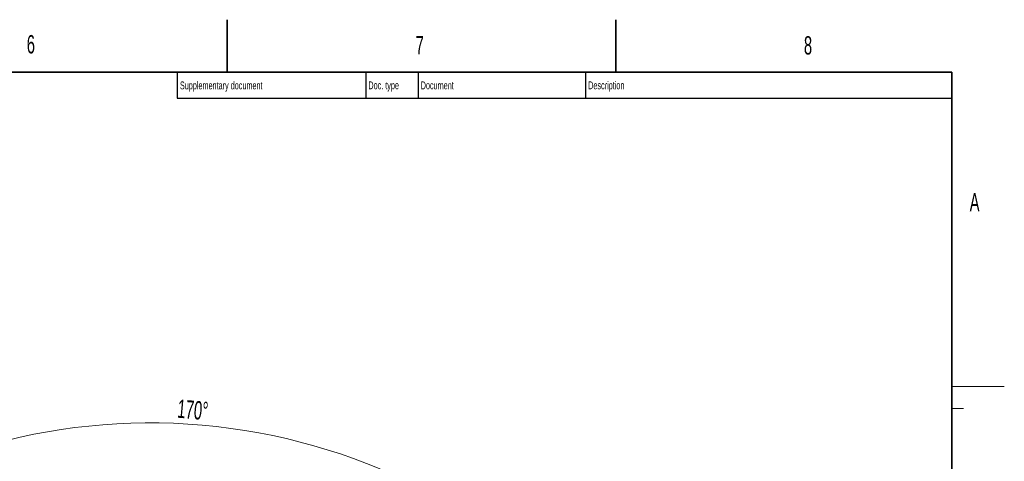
# Model space of a CAD drawing. Header units: millimetres. Extents: x 0 to 14900, y 0 to 10500.
# Tile 56 of 56: x 10197 to 14900, y 8392 to 10500. Entities that reach past the tile are written whole.
import ezdxf

# ---------------------------------------------------------------- set-up
doc = ezdxf.new("R2010")
doc.units = ezdxf.units.MM
doc.header["$LTSCALE"] = 25
doc.styles.add('SLDTEXTSTYLE0', font='TXT', dxfattribs={"width": 0.605})
doc.dimstyles.new('SLDDIMSTYLE1', dxfattribs={"dimtxt": 87.5, "dimasz": 87.5, "dimexe": 0, "dimexo": 0.0625, "dimgap": 21.875, "dimtad": 1, "dimdec": 4, "dimlfac": 25, "dimzin": 12, "dimdsep": 46, "dimtxsty": 'SLDTEXTSTYLE0', "dimsah": 1, "dimcen": 0.09, "dimadec": 1, "dimazin": 3, "dimtfac": 1, "dimtofl": 0, "dimtmove": 0, "dimatfit": 3, "dimfxl": 1, "dimfrac": 2, "dimtolj": 1, "dimtzin": 12, "dimarcsym": 0})

# ---------------------------------------------------------------- blocks, each defined once
blk = doc.blocks.new('_D_6')
at = {"color": 7, "linetype": 'Continuous', "lineweight": 0}
for p, q in [((8210.7, 6193.8), (7985.5, 6233.5)), ((12219.9, 5733.5), (13701, 5733.5))]:
    blk.add_line(p, q, dxfattribs=at)
at = {"color": 7, "linetype": 'Continuous', "lineweight": 18}
blk.add_arc((10821.4, 5733.5), 2842.1, 0, 170, dxfattribs=at)
for points in [[(8022.5, 6227), (8051.3, 6310.6), (8026.7, 6315.3)], [(13663.5, 5733.5), (13674.6, 5821.2), (13649.6, 5820.8)]]:
    blk.add_solid(points, dxfattribs=at)
at = {"color": 7, "linetype": 'Continuous', "lineweight": 18, "insert": (10955.1, 8688), "char_height": 87.5, "attachment_point": 1, "rotation": 355, "style": 'SLDTEXTSTYLE0'}
blk.add_mtext('170°', dxfattribs=at)

msp = doc.modelspace()

# ---------------------------------------------------------------- linework, layer by layer
at = {"color": 7, "linetype": 'Continuous', "lineweight": 35}
for p, q in [((11187.5, 10250), (11187.5, 10500)), ((13043.75, 10500), (13043.75, 10250)), ((14650, 10250), (500, 10250)), ((14650, 10250), (14650, 250))]:
    msp.add_line(p, q, dxfattribs=at)
at = {"color": 7, "linetype": 'Continuous', "lineweight": 25}
for p, q in [((10950, 10250), (10950, 10125)), ((11850, 10250), (11850, 10125)), ((12100, 10250), (12100, 10125)), ((12900, 10250), (12900, 10125)), ((10950, 10125), (14650, 10125))]:
    msp.add_line(p, q, dxfattribs=at)
at = {"color": 7, "linetype": 'Continuous', "lineweight": 18}
for p, q in [((14650, 8750), (14900, 8750)), ((14650, 8643.75), (14705, 8643.75))]:
    msp.add_line(p, q, dxfattribs=at)

# ---------------------------------------------------------------- texts
at = {"color": 7, "linetype": 'Continuous', "lineweight": 0, "attachment_point": 1, "style": 'SLDTEXTSTYLE0'}
for s, insert, char_height in [('6', (10230.8768853, 10426.619408), 87.5), ('7', (12087.919764, 10421.7989346), 87.5), ('8', (13942.8292708, 10421.39854), 87.5), ('Supplementary document', (10962.5212639, 10205.1801908), 37.5), ('Doc. type', (11862.4836823, 10205.5756301), 37.5), ('Document', (12112.5498535, 10205.3904614), 37.5), ('Description', (12912.4479131, 10205.5408121), 37.5), ('A', (14734.5513827, 9672.2830355), 87.5)]:
    msp.add_mtext(s, dxfattribs=dict(at, insert=insert, char_height=char_height))

# ---------------------------------------------------------------- dimensions: what is measured, and where the dimension line sits
at = {"color": 7, "linetype": 'Continuous', "lineweight": 18}
dim = msp.add_angular_dim_2l(base=(11069.0845311, 8564.7559984), line1=((12169.92932, 5733.4853482), (9472.8315717, 5733.4853482)), line2=((9924.2205828, 5891.6788381), (8259.8954802, 6185.1442583)), dimstyle='SLDDIMSTYLE1', dxfattribs=at)
dim.commit()
dim.dimension.update_dxf_attribs({"geometry": '_D_6', "text_midpoint": (11069.0845311, 8564.7559984), "dimtype": 162})

doc.saveas('drawing.dxf')
